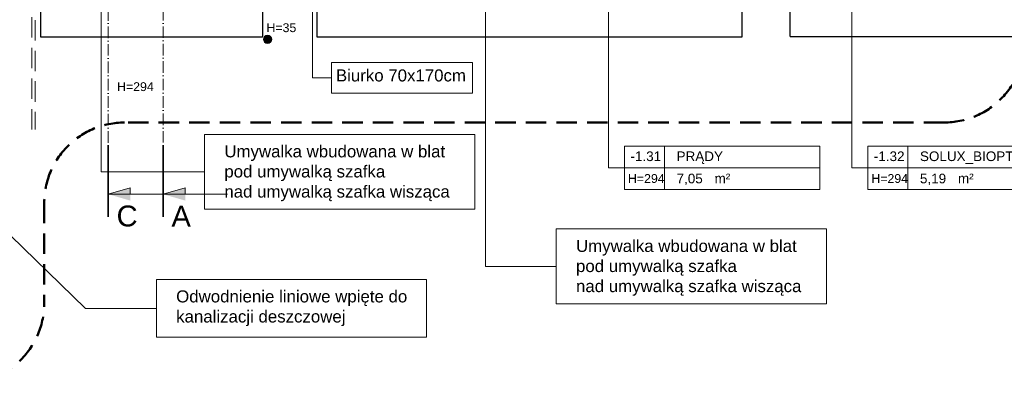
# Model space of a CAD drawing. Header units: millimetres. Extents: x 24385 to 79107, y -56478 to -23676.
# Tile 222 of 256: x 28011 to 29237, y -26549 to -26096. Entities that reach past the tile are written whole.
import ezdxf

# ---------------------------------------------------------------- set-up
doc = ezdxf.new("R2010")
doc.units = ezdxf.units.MM
doc.header["$LTSCALE"] = 2
for name, pattern in [('ACAD_ISO10W100', [18, 12, -3, 0, -3]), ('DASHED', [19.05, 12.7, -6.35]), ('HIDDENX2', [19.05, 12.7, -6.35])]:
    doc.linetypes.add(name, pattern=pattern)
for name, color, linetype, lineweight in [('0_OPIS', 7, 'Continuous', 13), ('3DPLAN_A_TABELKA POMIESZCZEŃ', 7, 'Continuous', 0), ('3DPLAN_A_WYSOKOŚCI ZMIANA', 144, 'HIDDENX2', 5), ('A_TXT', 7, 'Continuous', 0), ('Opisy', 7, 'Continuous', 13)]:
    doc.layers.add(name, color=color, linetype=linetype, lineweight=lineweight)
for name, color, linetype in [('3DPLAN_A_OPIS', 8, 'Continuous'), ('3DPLAN_A_POMIESZCZENIE NUMER', 100, 'Continuous'), ('A_POMIESZCZENIE OPIS', 100, 'Continuous'), ('A_SCHODY', 6, 'Continuous')]:
    doc.layers.add(name, color=color, linetype=linetype)
doc.styles.add('ARIAL', font='arial.ttf')
doc.styles.add('TABEL1', font='txt')

# ---------------------------------------------------------------- blocks, each defined once
blk = doc.blocks.new('tabelka dla tp')
at = {"layer": '3DPLAN_A_TABELKA POMIESZCZEŃ'}
for p, q in [((49.7, 54), (49.7, 0)), ((0, 27), (243.1, 27))]:
    blk.add_line(p, q, dxfattribs=at)
blk.add_lwpolyline([(0, 54), (243.1, 54), (243.1, 0), (0, 0)], close=True, dxfattribs=at)
at = {"layer": '3DPLAN_A_POMIESZCZENIE NUMER', "color": 7, "style": 'ARIAL'}
blk.add_attdef('NUMER', (2.2, 35.4), '', height=12, dxfattribs=at)
at = {"layer": 'A_POMIESZCZENIE OPIS', "insert": (112.2, 19.8), "char_height": 12, "width": 36.412, "attachment_point": 1, "style": 'ARIAL'}
blk.add_mtext('{\\C7;m²}', dxfattribs=at)
at = {"layer": 'A_POMIESZCZENIE OPIS', "color": 7, "style": 'ARIAL'}
for tag, p in [('NAZWA', (51.7, 35.4)), ('POWIERZCHNIA', (51.1, 7.2))]:
    blk.add_attdef(tag, p, '', height=12, dxfattribs=at)
blk = doc.blocks.new('kondygnacja -1')
at = {"layer": 'A_TXT', "ltscale": 0.2}
h = blk.add_hatch(color=256, dxfattribs=at)
h.paths.add_polyline_path([(28149, -26313.2), (28121.5, -26313.2), (28149, -26321.2)])
h.paths.add_polyline_path([(28149, -26305.2), (28121.5, -26313.2), (28149, -26313.2)])
h = blk.add_hatch(color=256, dxfattribs=at)
h.paths.add_polyline_path([(28217.4, -26313.2), (28189.8, -26313.2), (28217.4, -26321.2)])
h.paths.add_polyline_path([(28217.4, -26305.2), (28189.8, -26313.2), (28217.4, -26313.2)])
at = {"layer": 'Opisy', "ltscale": 0.5}
h = blk.add_hatch(color=256, dxfattribs=at)
h.dxf.hatch_style = 1
h.paths.add_polyline_path([(28318.3, -26125.4), (28318.3, -26115.5, 0.73336)])
h.paths.add_polyline_path([(28318.3, -26115.5), (28318.3, -26125.4, 0.076465), (28319.9, -26125.7, 1.165591)])
at = {"layer": '3DPLAN_A_TABELKA POMIESZCZEŃ', "ltscale": 0.5}
for p, q in [((28744.3, -26280.4), (28744.3, -25871.3)), ((29047.3, -26280.4), (29047.3, -25871.3)), ((28764.2, -26280.4), (28744.3, -26280.4)), ((29067.2, -26280.4), (29047.3, -26280.4))]:
    blk.add_line(p, q, dxfattribs=at)
at = {"layer": '3DPLAN_A_WYSOKOŚCI ZMIANA'}
for p, q in [((28026.6, -26232.7), (28026.6, -23962.9)), ((28030.6, -23962.9), (28030.6, -26232.7))]:
    blk.add_line(p, q, dxfattribs=at)
at = {"layer": 'A_SCHODY'}
for p, q in [((28037.5, -26117.8), (28037.5, -26009.8)), ((28313.5, -26009.8), (28313.5, -26117.8)), ((28381.5, -26117.8), (28381.5, -26009.8)), ((28910.5, -26009.8), (28910.5, -26117.8)), ((28970.5, -26116.8), (28970.5, -26008.8)), ((28313.5, -26117.8), (28037.5, -26117.8)), ((28910.5, -26117.8), (28381.5, -26117.8)), ((28970.5, -26116.8), (30732.5, -26116.8))]:
    blk.add_line(p, q, dxfattribs=at)
at = {"layer": 'A_TXT', "linetype": 'ACAD_ISO10W100', "ltscale": 0.6}
for p, q in [((28189.8, -25214.7), (28189.8, -26313.2)), ((28121.5, -25844.2), (28121.5, -26313.2))]:
    blk.add_line(p, q, dxfattribs=at)
at = {"layer": 'A_TXT', "lineweight": 35, "ltscale": 0.2}
for p, q in [((28121.5, -26252.9), (28121.5, -26341.5)), ((28189.8, -26252.9), (28189.8, -26341.5))]:
    blk.add_line(p, q, dxfattribs=at)
at = {"layer": 'A_TXT', "ltscale": 0.2}
for p, q in [((28121.5, -26313.2), (28149, -26305.2)), ((28149, -26305.2), (28149, -26313.2)), ((28189.8, -26313.2), (28217.4, -26305.2)), ((28217.4, -26305.2), (28217.4, -26313.2)), ((28121.5, -26313.2), (28201.7, -26313.2)), ((28189.8, -26313.2), (28270.1, -26313.2))]:
    blk.add_line(p, q, dxfattribs=at)
at = {"layer": 'A_TXT', "lineweight": 35, "ltscale": 0.2, "const_width": 2}
for points in [[(28121.5, -26252.9), (28121.5, -26341.5)], [(28189.8, -26252.9), (28189.8, -26341.5)]]:
    blk.add_lwpolyline(points, dxfattribs=at)
at = {"layer": 'Opisy', "ltscale": 0.5}
for p, q in [((28112.8, -25598.8), (28112.8, -26285.4)), ((28376, -25807.7), (28376, -26168.3)), ((28591.2, -25809.1), (28591.2, -26403)), ((27793.8, -26165.2), (28093.4, -26455.3)), ((28376, -26168.3), (28399.6, -26168.3)), ((28112.8, -26285.4), (28241.4, -26285.4)), ((28591.2, -26403), (28679.2, -26403)), ((28093.4, -26455.3), (28181.5, -26455.3))]:
    blk.add_line(p, q, dxfattribs=at)
at = {"layer": 'Opisy', "color": 1, "linetype": 'DASHED', "lineweight": 50}
blk.add_lwpolyline([(27941.9, -26548.6), (26779.3, -26548.6, -0.414214), (26679.3, -26448.6), (26679.3, -25356.2, -0.414214), (26779.3, -25256.2), (29162.2, -25256.2, -0.414214), (29262.2, -25356.2), (29262.2, -26124, -0.414214), (29162.2, -26224), (28141.9, -26224, 0.414214), (28041.9, -26324), (28041.9, -26448.6, -0.414214)], format="xyb", close=True, dxfattribs=at)
at = {"layer": 'Opisy', "ltscale": 0.5}
for points in [[(28399.6, -26187.3), (28574.9, -26187.3), (28574.9, -26149.2), (28399.6, -26149.2)], [(28241.4, -26332), (28577.9, -26332), (28577.9, -26238.8), (28241.4, -26238.8)], [(28679.2, -26449.6), (29015.7, -26449.6), (29015.7, -26356.4), (28679.2, -26356.4)], [(28181.5, -26491.3), (28517.9, -26491.3), (28517.9, -26419.2), (28181.5, -26419.2)]]:
    blk.add_lwpolyline(points, close=True, dxfattribs=at)
blk.add_circle((28319.9, -26120.5), 5.19, dxfattribs=at)
at = {"layer": '3DPLAN_A_TABELKA POMIESZCZEŃ', "ltscale": 0.5}
ref = blk.add_blockref('tabelka dla tp', (28764.2, -26307.4), dxfattribs=at)
ref.add_attrib('NUMER', '-1.31', (28771.7, -26272), dxfattribs={"layer": '3DPLAN_A_POMIESZCZENIE NUMER', "color": 0, "height": 12, "style": 'ARIAL'})
ref.add_attrib('NAZWA', 'PRĄDY', (28829.1, -26272), dxfattribs={"layer": 'A_POMIESZCZENIE OPIS', "color": 0, "height": 12, "style": 'ARIAL'})
ref.add_attrib('POWIERZCHNIA', '7,05', (28829.1, -26299.7), dxfattribs={"layer": 'A_POMIESZCZENIE OPIS', "color": 0, "height": 12, "style": 'ARIAL'})
ref = blk.add_blockref('tabelka dla tp', (29067.2, -26307.4), dxfattribs=at)
ref.add_attrib('NUMER', '-1.32', (29074.7, -26272), dxfattribs={"layer": '3DPLAN_A_POMIESZCZENIE NUMER', "color": 0, "height": 12, "style": 'ARIAL'})
ref.add_attrib('NAZWA', 'SOLUX_BIOPTRON', (29132.1, -26272), dxfattribs={"layer": 'A_POMIESZCZENIE OPIS', "color": 0, "height": 12, "style": 'ARIAL'})
ref.add_attrib('POWIERZCHNIA', '5,19', (29132.1, -26299.7), dxfattribs={"layer": 'A_POMIESZCZENIE OPIS', "color": 0, "height": 12, "style": 'ARIAL'})
at = {"layer": '3DPLAN_A_OPIS', "color": 1, "lineweight": 30, "style": 'ARIAL'}
for tag, p in [('PRZESUNIĘCIE_WEJŚCIA', (27655.2, -24535.3)), ('WYŁĄCZONE', (27007.2, -24724)), ('Z_OPRACOWANIA', (26996.8, -24746.4)), ('WYŁĄCZONE', (30803.1, -24760.9)), ('Z_OPRACOWANIA', (30792.7, -24783.3)), ('WYŁĄCZONE', (28894.9, -24826.6)), ('Z_OPRACOWANIA', (28884.6, -24849)), ('POWIĘKSZENIE_WEJŚCIA', (28313.7, -25144.4)), ('POWIĘKSZENIE_WEJŚCIA', (29600.6, -25191.4)), ('POWIĘKSZENIE_WEJŚCIA', (28011.4, -25235.4)), ('WYŁĄCZONE', (29754.4, -25678.2)), ('Z_OPRACOWANIA', (29744.1, -25700.6)), ('WYJŚCIE_EWAKUACYJNE', (27763.8, -26106.1))]:
    blk.add_attdef(tag, p, '', height=12, dxfattribs=at)
at = {"layer": '3DPLAN_A_OPIS', "color": 0, "lineweight": 30, "style": 'ARIAL'}
for tag, p in [('UGUL_1', (29350.3, -24586)), ('UGUL_2', (29622.9, -24586)), ('UGUL_3', (29833.2, -24586))]:
    blk.add_attdef(tag, p, '', height=12, dxfattribs=at)
at = {"layer": '3DPLAN_A_TABELKA POMIESZCZEŃ', "color": 7, "ltscale": 0.5, "char_height": 11, "width": 59.207, "attachment_point": 1, "style": 'ARIAL'}
for s, insert in [('H=35', (28318.5, -26100.5)), ('H=294', (28132.5, -26173.9)), ('H=294', (28768.6, -26288.2)), ('H=294', (29071.6, -26288.2))]:
    blk.add_mtext(s, dxfattribs=dict(at, insert=insert))
at = {"layer": '3DPLAN_A_TABELKA POMIESZCZEŃ', "ltscale": 0.5, "style": 'ARIAL'}
for tag, p in [('KURTYNA', (27861.9, -26064.8)), ('POWIETRZNA', (27861.9, -26084.6))]:
    blk.add_attdef(tag, p, '', height=12, dxfattribs=at)
at = {"layer": 'A_TXT', "ltscale": 0.2, "char_height": 26, "width": 72.901, "attachment_point": 7, "style": 'TABEL1'}
for s, insert in [('{\\fArial|b0|i0|c238|p34;C}', (28131.9, -26353.7)), ('{\\fArial|b0|i0|c238|p34;A}', (28200.2, -26353.7))]:
    blk.add_mtext(s, dxfattribs=dict(at, insert=insert))
at = {"layer": 'Opisy', "ltscale": 0.5, "char_height": 15, "width": 685.999, "attachment_point": 1, "style": 'ARIAL'}
for s, insert in [('Biurko 70x170cm', (28405, -26157.9)), ('Umywalka wbudowana w blat\\Ppod umywalką szafka\\Pnad umywalką szafka wisząca', (28266.1, -26252.4)), ('Umywalka wbudowana w blat\\Ppod umywalką szafka\\Pnad umywalką szafka wisząca', (28703.9, -26370.1)), ('Odwodnienie liniowe wpięte do \\Pkanalizacji deszczowej', (28206.1, -26432.9))]:
    blk.add_mtext(s, dxfattribs=dict(at, insert=insert))

msp = doc.modelspace()

# ---------------------------------------------------------------- block references
at = {"layer": '0_OPIS'}
msp.add_blockref('kondygnacja -1', (0, 0), dxfattribs=at)

doc.saveas('drawing.dxf')
